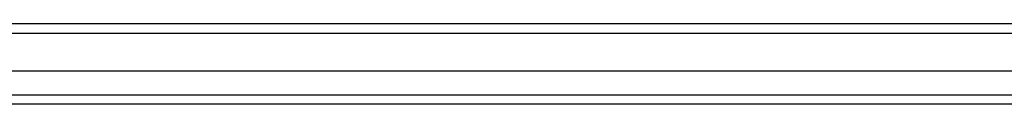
# Model space of a CAD drawing. Header units: inches. Extents: x 17 to 428, y 46 to 203.
# Tile 47 of 110: x 201.008 to 211.635, y 140.407 to 141.273. Entities that reach past the tile are written whole.
import ezdxf

# ---------------------------------------------------------------- set-up
doc = ezdxf.new("R2010")
doc.units = ezdxf.units.IN
doc.header["$MEASUREMENT"] = 0
doc.layers.add('Visible Edges(ANSI)', color=7, linetype='Continuous', lineweight=25)
doc.layers.add('Visible Tangent Edges(ANSI)', color=7, linetype='Continuous', lineweight=25)

msp = doc.modelspace()

# ---------------------------------------------------------------- linework, layer by layer
at = {"layer": 'Visible Edges(ANSI)'}
for p, q in [((232.792, 141.273), (190.99, 141.273)), ((232.183, 140.761), (191.6, 140.761)), ((231.994, 140.407), (191.789, 140.407))]:
    msp.add_line(p, q, dxfattribs=at)
at = {"layer": 'Visible Tangent Edges(ANSI)'}
for p, q in [((190.99, 141.174), (232.792, 141.174)), ((191.659, 140.506), (232.124, 140.506))]:
    msp.add_line(p, q, dxfattribs=at)

doc.saveas('drawing.dxf')
